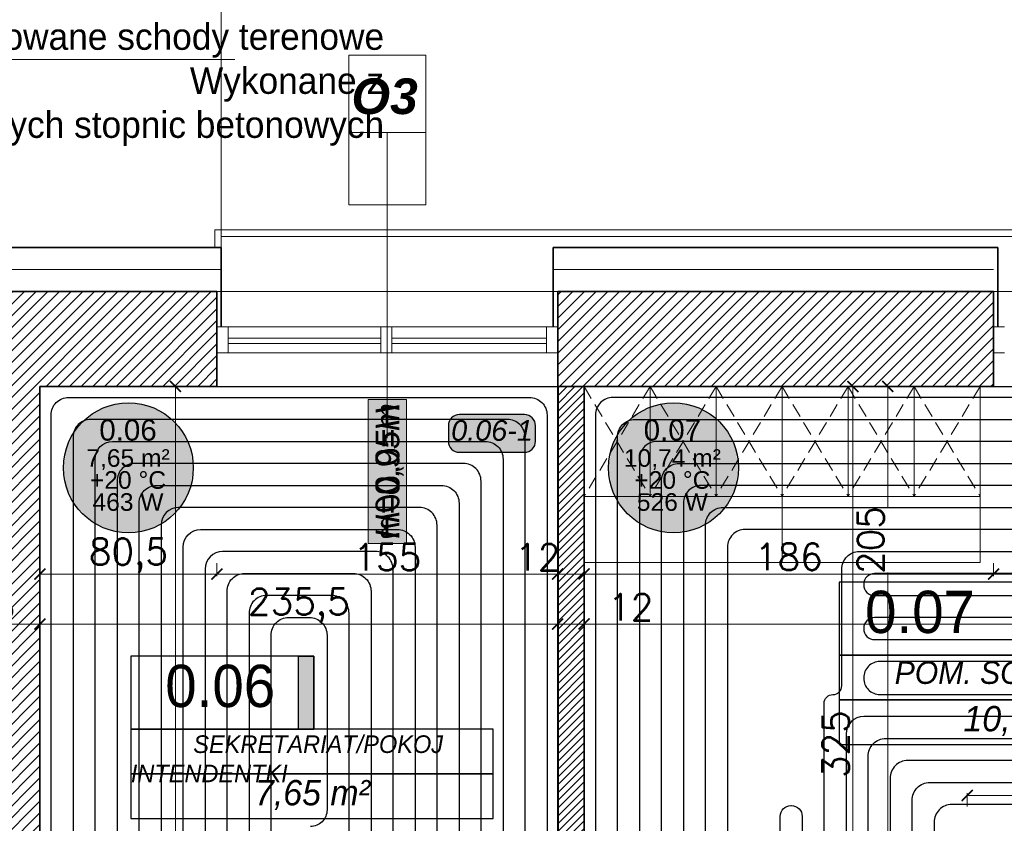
# Model space of a CAD drawing. Header units: millimetres. Extents: x -740 to 33545, y -26688 to 22494.
# Tile 181 of 256: x 11160 to 11608, y 11133 to 11498. Entities that reach past the tile are written whole.
import ezdxf
from ezdxf.enums import TextEntityAlignment as Align
from ezdxf.lldxf.tags import DXFTag

# ---------------------------------------------------------------- set-up
doc = ezdxf.new("R2010")
doc.units = ezdxf.units.MM
doc.header["$MEASUREMENT"] = 0
doc.linetypes.add('DASHED2', pattern=[9.525, 6.35, -3.175])
doc.layers.get('Defpoints').update_dxf_attribs({"color": 252})
for name, color, linetype, lineweight in [('A_istniejące ściany', 252, 'Continuous', 35), ('A_izolacja', 252, 'Continuous', 9), ('A_l.przerywana', 252, 'ICAD_ISO03W100', 9), ('A_linie widokowe', 252, 'Continuous', 18), ('A_opisy', 252, 'Continuous', 15), ('A_projektowane sciany', 252, 'Continuous', 35), ('A_wyposażenie', 252, 'Continuous', 9), ('l.wypełnien', 252, 'Continuous', 5), ('Nowe_820-G Rysunki Obrazki_Nr_pióra__1', 252, 'Continuous', 13), ('Nowe_820-G Rysunki Obrazki_Nr_pióra__23', 252, 'Continuous', 15), ('wymiarowanie', 252, 'Continuous', 9)]:
    doc.layers.add(name, color=color, linetype=linetype, lineweight=lineweight)
for name, color, linetype, lineweight, true_color in [('IS_Floors zone', 7, 'Continuous', 25, 0x008000), ('IS_Room (Automatic)', 7, 'Continuous', 25, 0x000000), ('IS_Strefa podłóg', 7, 'Continuous', 25, 0x008000), ('IS_Wężownica OChP', 7, 'Continuous', 25, 0x800080)]:
    doc.layers.add(name, color=color, linetype=linetype, lineweight=lineweight, true_color=true_color)
doc.layers.add('tabelki opis', color=252, linetype='Continuous')
doc.styles.add('Arial_____', font='arial.ttf')
doc.styles.add('Arial__I__', font='ariali.ttf')
doc.styles.add('ARIALL', font='GOTHIC.TTF', dxfattribs={"height": 40})
doc.styles.add('ROMANS', font='romans')
doc.styles.add('styl2', font='simplex.shx')
doc.linetypes.add('BATTING', pattern='A,0.00254,-2.54,[134,ltypeshp.shx,S=2.54,R=0,X=-2.54,Y=0],-5.08,[134,ltypeshp.shx,S=2.54,R=180,X=2.54,Y=0],-2.54', length=10.16254)
tags = doc.linetypes.add('ICAD_ISO03W100', pattern=[30, 12, -18]).pattern_tags.tags
tags[6:7] = [DXFTag(74, 4), DXFTag(75, 0), DXFTag(340, '0'), DXFTag(46, 1.0), DXFTag(50, 0.0), DXFTag(44, 0.0), DXFTag(45, 0.0)]
tags[4:5] = [DXFTag(74, 4), DXFTag(75, 0), DXFTag(340, '0'), DXFTag(46, 1.0), DXFTag(50, 0.0), DXFTag(44, 0.0), DXFTag(45, 0.0)]
doc.dimstyles.new('Skala 1-50', dxfattribs={"dimtxt": 12, "dimasz": 5, "dimexe": 1, "dimexo": 1, "dimgap": 1.5, "dimtad": 1, "dimdec": 1, "dimrnd": 0.5, "dimtxsty": 'styl2', "dimblk": 'ARCHTICK', "dimcen": 5, "dimadec": 0, "dimazin": 0, "dimtfac": 1, "dimtdec": 1, "dimtmove": 1, "dimatfit": 3, "dimldrblk": 'ARCHTICK', "dimfxl": 0, "dimlwd": -1, "dimlwe": -1, "dimarcsym": 0})

# ---------------------------------------------------------------- blocks, each defined once
blk = doc.blocks.new('_ArchTick')
at = {"color": 0, "linetype": 'ByBlock', "const_width": 0.15}
blk.add_lwpolyline([(-0.5, -0.5), (0.5, 0.5)], dxfattribs=at)
blk = doc.blocks.new('*D1207')
at = {"layer": 'Defpoints', "color": 0}
for p in [(11503.87, 11331.32), (11532.41, 11006.32), (11539.01, 11006.32)]:
    blk.add_point(p, dxfattribs=at)
at = {"layer": 'wymiarowanie', "color": 0}
for p, q in [((11534.01, 11331.32), (11540.01, 11331.32)), ((11539.01, 11331.32), (11539.01, 11006.32)), ((11534.01, 11006.32), (11540.01, 11006.32))]:
    blk.add_line(p, q, dxfattribs=at)
at = {"layer": 'wymiarowanie', "color": 0, "xscale": 5, "yscale": 5, "zscale": 5}
for p, rotation in [((11539.01, 11331.32), 90), ((11539.01, 11006.32), 270)]:
    blk.add_blockref('_ArchTick', p, dxfattribs=dict(at, rotation=rotation))
at = {"layer": 'wymiarowanie', "color": 0, "insert": (11531.21, 11168.82), "char_height": 12, "attachment_point": 5, "rotation": 90, "style": 'styl2'}
blk.add_mtext('325', dxfattribs=at)
blk = doc.blocks.new('*D1360')
at = {"layer": 'Defpoints', "color": 0}
for p in [(11169.43, 11227.61), (11404.81, 11227.61), (11404.81, 11223.37)]:
    blk.add_point(p, dxfattribs=at)
at = {"layer": 'wymiarowanie', "color": 0}
for p, q in [((11169.43, 11226.61), (11169.43, 11222.37)), ((11404.81, 11226.61), (11404.81, 11222.37)), ((11169.43, 11223.37), (11404.81, 11223.37))]:
    blk.add_line(p, q, dxfattribs=at)
at = {"layer": 'wymiarowanie', "color": 0, "xscale": 5, "yscale": 5, "zscale": 5, "rotation": 180}
blk.add_blockref('_ArchTick', (11169.43, 11223.37), dxfattribs=at)
at = {"layer": 'wymiarowanie', "color": 0, "xscale": 5, "yscale": 5, "zscale": 5}
blk.add_blockref('_ArchTick', (11404.81, 11223.37), dxfattribs=at)
at = {"layer": 'wymiarowanie', "color": 0, "insert": (11287.12, 11231.72), "char_height": 12, "attachment_point": 5, "style": 'styl2'}
blk.add_mtext('235,5', dxfattribs=at)
blk = doc.blocks.new('*D1361')
at = {"layer": 'Defpoints', "color": 0}
for p in [(11416.81, 11242.98), (11404.81, 11227.61), (11416.81, 11223.37)]:
    blk.add_point(p, dxfattribs=at)
at = {"layer": 'wymiarowanie', "color": 0}
for p, q in [((11404.81, 11226.61), (11404.81, 11222.37)), ((11416.81, 11228.37), (11416.81, 11222.37)), ((11404.81, 11223.37), (11416.81, 11223.37)), ((11416.81, 11223.37), (11447.27, 11223.37))]:
    blk.add_line(p, q, dxfattribs=at)
at = {"layer": 'wymiarowanie', "color": 0, "xscale": 5, "yscale": 5, "zscale": 5, "rotation": 180}
blk.add_blockref('_ArchTick', (11404.81, 11223.37), dxfattribs=at)
at = {"layer": 'wymiarowanie', "color": 0, "xscale": 5, "yscale": 5, "zscale": 5}
blk.add_blockref('_ArchTick', (11416.81, 11223.37), dxfattribs=at)
at = {"layer": 'wymiarowanie', "color": 0, "insert": (11438.01, 11231.02), "char_height": 12, "attachment_point": 5, "style": 'styl2'}
blk.add_mtext('12', dxfattribs=at)
blk = doc.blocks.new('*D1362')
at = {"layer": 'Defpoints', "color": 0}
for p in [(11416.81, 11242.98), (11839.15, 11235.02), (11839.15, 11223.37)]:
    blk.add_point(p, dxfattribs=at)
at = {"layer": 'wymiarowanie', "color": 0}
for p, q in [((11416.81, 11228.37), (11416.81, 11222.37)), ((11839.15, 11228.37), (11839.15, 11222.37)), ((11416.81, 11223.37), (11643.72, 11223.37)), ((11839.15, 11223.37), (11687.18, 11223.37))]:
    blk.add_line(p, q, dxfattribs=at)
at = {"layer": 'wymiarowanie', "color": 0, "xscale": 5, "yscale": 5, "zscale": 5, "rotation": 180}
blk.add_blockref('_ArchTick', (11416.81, 11223.37), dxfattribs=at)
at = {"layer": 'wymiarowanie', "color": 0, "xscale": 5, "yscale": 5, "zscale": 5}
blk.add_blockref('_ArchTick', (11839.15, 11223.37), dxfattribs=at)
at = {"layer": 'wymiarowanie', "color": 0, "insert": (11665.45, 11231.72), "char_height": 12, "attachment_point": 5, "style": 'styl2'}
blk.add_mtext('422,5', dxfattribs=at)
blk = doc.blocks.new('*D1416')
at = {"layer": 'Defpoints', "color": 0}
for p in [(11278.07, 11331.32), (11231, 11006.32), (11278.07, 11006.32)]:
    blk.add_point(p, dxfattribs=at)
at = {"layer": 'wymiarowanie', "color": 0}
for p, q in [((11236, 11331.32), (11230, 11331.32)), ((11231, 11331.32), (11231, 11126.58)), ((11231, 11006.32), (11231, 11097.16)), ((11236, 11006.32), (11230, 11006.32))]:
    blk.add_line(p, q, dxfattribs=at)
at = {"layer": 'wymiarowanie', "color": 0, "xscale": 5, "yscale": 5, "zscale": 5}
for p, rotation in [((11231, 11331.32), 90), ((11231, 11006.32), 270)]:
    blk.add_blockref('_ArchTick', p, dxfattribs=dict(at, rotation=rotation))
at = {"layer": 'wymiarowanie', "color": 0, "insert": (11223.2, 11111.87), "char_height": 12, "attachment_point": 5, "rotation": 90, "style": 'styl2'}
blk.add_mtext('325', dxfattribs=at)
blk = doc.blocks.new('*D1889')
at = {"layer": 'Defpoints', "color": 0}
for p in [(11755.87, 11508.86), (11251.87, 11399.5), (11755.87, 11399.5)]:
    blk.add_point(p, dxfattribs=at)
at = {"layer": 'wymiarowanie', "color": 0}
for p, q in [((11251.87, 11503.86), (11251.87, 11509.86)), ((11251.87, 11508.86), (11755.87, 11508.86)), ((11755.87, 11503.86), (11755.87, 11509.86))]:
    blk.add_line(p, q, dxfattribs=at)
at = {"layer": 'wymiarowanie', "color": 0, "xscale": 5, "yscale": 5, "zscale": 5, "rotation": 180}
blk.add_blockref('_ArchTick', (11251.87, 11508.86), dxfattribs=at)
at = {"layer": 'wymiarowanie', "color": 0, "xscale": 5, "yscale": 5, "zscale": 5}
blk.add_blockref('_ArchTick', (11755.87, 11508.86), dxfattribs=at)
at = {"layer": 'wymiarowanie', "color": 0, "insert": (11503.87, 11516.66), "char_height": 12, "attachment_point": 5, "style": 'styl2'}
blk.add_mtext('504', dxfattribs=at)
blk = doc.blocks.new('*D2082')
at = {"layer": 'Defpoints', "color": 0}
for p in [(11251.87, 11672.24), (11251.87, 11394.5), (11126.25, 11374.5)]:
    blk.add_point(p, dxfattribs=at)
at = {"layer": 'wymiarowanie', "color": 0}
for p, q in [((11126.25, 11667.24), (11126.25, 11673.24)), ((11126.25, 11672.24), (11251.87, 11672.24)), ((11251.87, 11667.24), (11251.87, 11673.24))]:
    blk.add_line(p, q, dxfattribs=at)
at = {"layer": 'wymiarowanie', "color": 0, "xscale": 5, "yscale": 5, "zscale": 5, "rotation": 180}
blk.add_blockref('_ArchTick', (11126.25, 11672.24), dxfattribs=at)
at = {"layer": 'wymiarowanie', "color": 0, "xscale": 5, "yscale": 5, "zscale": 5}
blk.add_blockref('_ArchTick', (11251.87, 11672.24), dxfattribs=at)
at = {"layer": 'wymiarowanie', "color": 0, "insert": (11189.06, 11680.59), "char_height": 12, "attachment_point": 5, "style": 'styl2'}
blk.add_mtext('125,5', dxfattribs=at)
blk = doc.blocks.new('*D2083')
at = {"layer": 'Defpoints', "color": 0}
for p in [(11402.81, 11672.24), (11251.87, 11394.5), (11402.81, 11394.5)]:
    blk.add_point(p, dxfattribs=at)
at = {"layer": 'wymiarowanie', "color": 0}
for p, q in [((11251.87, 11667.24), (11251.87, 11673.24)), ((11251.87, 11672.24), (11402.81, 11672.24)), ((11402.81, 11667.24), (11402.81, 11673.24))]:
    blk.add_line(p, q, dxfattribs=at)
at = {"layer": 'wymiarowanie', "color": 0, "xscale": 5, "yscale": 5, "zscale": 5, "rotation": 180}
blk.add_blockref('_ArchTick', (11251.87, 11672.24), dxfattribs=at)
at = {"layer": 'wymiarowanie', "color": 0, "xscale": 5, "yscale": 5, "zscale": 5}
blk.add_blockref('_ArchTick', (11402.81, 11672.24), dxfattribs=at)
at = {"layer": 'wymiarowanie', "color": 0, "insert": (11327.34, 11679.89), "char_height": 12, "attachment_point": 5, "style": 'styl2'}
blk.add_mtext('151', dxfattribs=at)
blk = doc.blocks.new('*D2084')
at = {"layer": 'Defpoints', "color": 0}
for p in [(11604.93, 11672.24), (11402.81, 11394.5), (11604.93, 11394.5)]:
    blk.add_point(p, dxfattribs=at)
at = {"layer": 'wymiarowanie', "color": 0}
for p, q in [((11402.81, 11667.24), (11402.81, 11673.24)), ((11402.81, 11672.24), (11604.93, 11672.24)), ((11604.93, 11667.24), (11604.93, 11673.24))]:
    blk.add_line(p, q, dxfattribs=at)
at = {"layer": 'wymiarowanie', "color": 0, "xscale": 5, "yscale": 5, "zscale": 5, "rotation": 180}
blk.add_blockref('_ArchTick', (11402.81, 11672.24), dxfattribs=at)
at = {"layer": 'wymiarowanie', "color": 0, "xscale": 5, "yscale": 5, "zscale": 5}
blk.add_blockref('_ArchTick', (11604.93, 11672.24), dxfattribs=at)
at = {"layer": 'wymiarowanie', "color": 0, "insert": (11503.87, 11680.04), "char_height": 12, "attachment_point": 5, "style": 'styl2'}
blk.add_mtext('202', dxfattribs=at)
blk = doc.blocks.new('*D2085')
at = {"layer": 'Defpoints', "color": 0}
for p in [(11755.87, 11672.24), (11604.93, 11394.5), (11755.87, 11394.5)]:
    blk.add_point(p, dxfattribs=at)
at = {"layer": 'wymiarowanie', "color": 0}
for p, q in [((11604.93, 11667.24), (11604.93, 11673.24)), ((11604.93, 11672.24), (11755.87, 11672.24)), ((11755.87, 11667.24), (11755.87, 11673.24))]:
    blk.add_line(p, q, dxfattribs=at)
at = {"layer": 'wymiarowanie', "color": 0, "xscale": 5, "yscale": 5, "zscale": 5, "rotation": 180}
blk.add_blockref('_ArchTick', (11604.93, 11672.24), dxfattribs=at)
at = {"layer": 'wymiarowanie', "color": 0, "xscale": 5, "yscale": 5, "zscale": 5}
blk.add_blockref('_ArchTick', (11755.87, 11672.24), dxfattribs=at)
at = {"layer": 'wymiarowanie', "color": 0, "insert": (11680.4, 11679.89), "char_height": 12, "attachment_point": 5, "style": 'styl2'}
blk.add_mtext('151', dxfattribs=at)
blk = doc.blocks.new('*D2666')
at = {"layer": 'Defpoints', "color": 0}
for p in [(11169.43, 11331.32), (11249.87, 11331.32), (11249.87, 11246.09)]:
    blk.add_point(p, dxfattribs=at)
at = {"layer": 'wymiarowanie', "color": 0}
for p, q in [((11169.43, 11251.09), (11169.43, 11245.09)), ((11249.87, 11251.09), (11249.87, 11245.09)), ((11169.43, 11246.09), (11249.87, 11246.09))]:
    blk.add_line(p, q, dxfattribs=at)
at = {"layer": 'wymiarowanie', "color": 0, "xscale": 5, "yscale": 5, "zscale": 5, "rotation": 180}
blk.add_blockref('_ArchTick', (11169.43, 11246.09), dxfattribs=at)
at = {"layer": 'wymiarowanie', "color": 0, "xscale": 5, "yscale": 5, "zscale": 5}
blk.add_blockref('_ArchTick', (11249.87, 11246.09), dxfattribs=at)
at = {"layer": 'wymiarowanie', "color": 0, "insert": (11209.65, 11254.44), "char_height": 12, "attachment_point": 5, "style": 'styl2'}
blk.add_mtext('80,5', dxfattribs=at)
blk = doc.blocks.new('*D2667')
at = {"layer": 'Defpoints', "color": 0}
for p in [(11249.87, 11331.32), (11404.81, 11264.82), (11404.81, 11246.09)]:
    blk.add_point(p, dxfattribs=at)
at = {"layer": 'wymiarowanie', "color": 0}
for p, q in [((11249.87, 11251.09), (11249.87, 11245.09)), ((11404.81, 11251.09), (11404.81, 11245.09)), ((11249.87, 11246.09), (11404.81, 11246.09))]:
    blk.add_line(p, q, dxfattribs=at)
at = {"layer": 'wymiarowanie', "color": 0, "xscale": 5, "yscale": 5, "zscale": 5, "rotation": 180}
blk.add_blockref('_ArchTick', (11249.87, 11246.09), dxfattribs=at)
at = {"layer": 'wymiarowanie', "color": 0, "xscale": 5, "yscale": 5, "zscale": 5}
blk.add_blockref('_ArchTick', (11404.81, 11246.09), dxfattribs=at)
at = {"layer": 'wymiarowanie', "color": 0, "insert": (11327.34, 11253.74), "char_height": 12, "attachment_point": 5, "style": 'styl2'}
blk.add_mtext('155', dxfattribs=at)
blk = doc.blocks.new('*D2668')
at = {"layer": 'Defpoints', "color": 0}
for p in [(11404.81, 11264.82), (11416.81, 11266.27), (11416.81, 11246.09)]:
    blk.add_point(p, dxfattribs=at)
at = {"layer": 'wymiarowanie', "color": 0}
for p, q in [((11404.81, 11251.09), (11404.81, 11245.09)), ((11416.81, 11251.09), (11416.81, 11245.09)), ((11404.81, 11246.09), (11416.81, 11246.09))]:
    blk.add_line(p, q, dxfattribs=at)
at = {"layer": 'wymiarowanie', "color": 0, "xscale": 5, "yscale": 5, "zscale": 5, "rotation": 180}
blk.add_blockref('_ArchTick', (11404.81, 11246.09), dxfattribs=at)
at = {"layer": 'wymiarowanie', "color": 0, "xscale": 5, "yscale": 5, "zscale": 5}
blk.add_blockref('_ArchTick', (11416.81, 11246.09), dxfattribs=at)
at = {"layer": 'wymiarowanie', "color": 0, "insert": (11395.77, 11253.74), "char_height": 12, "attachment_point": 5, "style": 'styl2'}
blk.add_mtext('12', dxfattribs=at)
blk = doc.blocks.new('*D2669')
at = {"layer": 'Defpoints', "color": 0}
for p in [(11602.93, 11331.32), (11416.81, 11266.27), (11602.93, 11246.09)]:
    blk.add_point(p, dxfattribs=at)
at = {"layer": 'wymiarowanie', "color": 0}
for p, q in [((11416.81, 11251.09), (11416.81, 11245.09)), ((11602.93, 11251.09), (11602.93, 11245.09)), ((11416.81, 11246.09), (11602.93, 11246.09))]:
    blk.add_line(p, q, dxfattribs=at)
at = {"layer": 'wymiarowanie', "color": 0, "xscale": 5, "yscale": 5, "zscale": 5, "rotation": 180}
blk.add_blockref('_ArchTick', (11416.81, 11246.09), dxfattribs=at)
at = {"layer": 'wymiarowanie', "color": 0, "xscale": 5, "yscale": 5, "zscale": 5}
blk.add_blockref('_ArchTick', (11602.93, 11246.09), dxfattribs=at)
at = {"layer": 'wymiarowanie', "color": 0, "insert": (11509.87, 11253.89), "char_height": 12, "attachment_point": 5, "style": 'styl2'}
blk.add_mtext('186', dxfattribs=at)
blk = doc.blocks.new('*D2670')
at = {"layer": 'Defpoints', "color": 0}
for p in [(11602.93, 11331.32), (11757.87, 11331.32), (11757.87, 11246.09)]:
    blk.add_point(p, dxfattribs=at)
at = {"layer": 'wymiarowanie', "color": 0}
for p, q in [((11602.93, 11251.09), (11602.93, 11245.09)), ((11757.87, 11251.09), (11757.87, 11245.09)), ((11602.93, 11246.09), (11757.87, 11246.09))]:
    blk.add_line(p, q, dxfattribs=at)
at = {"layer": 'wymiarowanie', "color": 0, "xscale": 5, "yscale": 5, "zscale": 5, "rotation": 180}
blk.add_blockref('_ArchTick', (11602.93, 11246.09), dxfattribs=at)
at = {"layer": 'wymiarowanie', "color": 0, "xscale": 5, "yscale": 5, "zscale": 5}
blk.add_blockref('_ArchTick', (11757.87, 11246.09), dxfattribs=at)
at = {"layer": 'wymiarowanie', "color": 0, "insert": (11680.4, 11253.74), "char_height": 12, "attachment_point": 5, "style": 'styl2'}
blk.add_mtext('155', dxfattribs=at)
blk = doc.blocks.new('*D2672')
at = {"layer": 'Defpoints', "color": 0}
for p in [(11590.93, 11145.5), (11839.15, 11128.69), (11590.93, 11126.32)]:
    blk.add_point(p, dxfattribs=at)
at = {"layer": 'wymiarowanie', "color": 0}
for p, q in [((11590.93, 11140.5), (11590.93, 11146.5)), ((11839.15, 11140.5), (11839.15, 11146.5)), ((11839.15, 11145.5), (11590.93, 11145.5))]:
    blk.add_line(p, q, dxfattribs=at)
at = {"layer": 'wymiarowanie', "color": 0, "xscale": 5, "yscale": 5, "zscale": 5, "rotation": 180}
blk.add_blockref('_ArchTick', (11590.93, 11145.5), dxfattribs=at)
at = {"layer": 'wymiarowanie', "color": 0, "xscale": 5, "yscale": 5, "zscale": 5}
blk.add_blockref('_ArchTick', (11839.15, 11145.5), dxfattribs=at)
at = {"layer": 'wymiarowanie', "color": 0, "insert": (11715.04, 11153.3), "char_height": 12, "attachment_point": 5, "style": 'styl2'}
blk.add_mtext('248', dxfattribs=at)
blk = doc.blocks.new('*D2690')
at = {"layer": 'Defpoints', "color": 0}
for p in [(11126.25, 11240.57), (11169.43, 11240.57), (11126.25, 11223.37)]:
    blk.add_point(p, dxfattribs=at)
at = {"layer": 'wymiarowanie', "color": 0}
for p, q in [((11126.25, 11228.37), (11126.25, 11222.37)), ((11169.43, 11228.37), (11169.43, 11222.37)), ((11169.43, 11223.37), (11126.25, 11223.37))]:
    blk.add_line(p, q, dxfattribs=at)
at = {"layer": 'wymiarowanie', "color": 0, "xscale": 5, "yscale": 5, "zscale": 5, "rotation": 180}
blk.add_blockref('_ArchTick', (11126.25, 11223.37), dxfattribs=at)
at = {"layer": 'wymiarowanie', "color": 0, "xscale": 5, "yscale": 5, "zscale": 5}
blk.add_blockref('_ArchTick', (11169.43, 11223.37), dxfattribs=at)
at = {"layer": 'wymiarowanie', "color": 0, "insert": (11147.84, 11231.17), "char_height": 12, "attachment_point": 5, "style": 'styl2'}
blk.add_mtext('43', dxfattribs=at)
blk = doc.blocks.new('*D2695')
at = {"layer": 'Defpoints', "color": 0}
for p in [(11554.87, 11331.32), (11566.81, 11331.32), (11590.93, 11126.32)]:
    blk.add_point(p, dxfattribs=at)
at = {"layer": 'wymiarowanie', "color": 0}
for p, q in [((11559.87, 11331.32), (11553.87, 11331.32)), ((11554.87, 11331.32), (11554.87, 11276.28)), ((11554.87, 11126.32), (11554.87, 11246.76)), ((11559.87, 11126.32), (11553.87, 11126.32))]:
    blk.add_line(p, q, dxfattribs=at)
at = {"layer": 'wymiarowanie', "color": 0, "xscale": 5, "yscale": 5, "zscale": 5}
for p, rotation in [((11554.87, 11331.32), 90), ((11554.87, 11126.32), 270)]:
    blk.add_blockref('_ArchTick', p, dxfattribs=dict(at, rotation=rotation))
at = {"layer": 'wymiarowanie', "color": 0, "insert": (11547.07, 11261.52), "char_height": 12, "attachment_point": 5, "rotation": 90, "style": 'styl2'}
blk.add_mtext('205', dxfattribs=at)

msp = doc.modelspace()

# ---------------------------------------------------------------- hatches: boundary and pattern name
at = {"layer": 'A_opisy', "ltscale": 0.3}
msp.add_hatch(color=256, dxfattribs=at).paths.add_polyline_path([(11318.57, 11325.44), (11318.57, 11259.98), (11336.1, 11259.98), (11336.1, 11325.44)])
msp.add_hatch(color=256, dxfattribs=at).paths.add_polyline_path([(11318.57, 11325.44), (11318.57, 11259.98), (11336.1, 11259.98), (11336.1, 11325.44)])
msp.add_hatch(color=256, dxfattribs=at).paths.add_polyline_path([(11318.57, 11325.44), (11318.57, 11259.98), (11336.1, 11259.98), (11336.1, 11325.44)])
msp.add_hatch(color=256, dxfattribs=at).paths.add_polyline_path([(11318.57, 11325.44), (11318.57, 11259.98), (11336.1, 11259.98), (11336.1, 11325.44)])
at = {"layer": 'IS_Floors zone', "lineweight": 50, "true_color": 0xffffff, "transparency": 33554687}
msp.add_hatch(color=7, dxfattribs=at).paths.add_polyline_path([(11360.1, 11301.42), (11389.72, 11301.42), (11392.22, 11302.09), (11394.05, 11303.92), (11394.72, 11306.42), (11394.72, 11313.5), (11394.05, 11316), (11392.22, 11317.83), (11389.72, 11318.5), (11360.1, 11318.5), (11357.6, 11317.83), (11355.77, 11316), (11355.1, 11313.5), (11355.1, 11306.42), (11355.77, 11303.92), (11357.6, 11302.09)])
at = {"layer": 'IS_Room (Automatic)', "lineweight": 50, "true_color": 0xffffff, "transparency": 33554687}
for points in [[(11239.16, 11294.35), (11237.71, 11303.47), (11233.52, 11311.7), (11226.99, 11318.23), (11218.76, 11322.43), (11209.64, 11323.87), (11200.52, 11322.43), (11192.29, 11318.23), (11185.76, 11311.7), (11181.57, 11303.47), (11180.12, 11294.35), (11181.57, 11285.23), (11185.76, 11277), (11192.29, 11270.47), (11200.52, 11266.28), (11209.64, 11264.83), (11218.76, 11266.28), (11226.99, 11270.47), (11233.52, 11277), (11237.71, 11285.23)], [(11486.99, 11294.35), (11485.54, 11303.48), (11481.35, 11311.71), (11474.81, 11318.24), (11466.58, 11322.44), (11457.45, 11323.88), (11448.33, 11322.44), (11440.09, 11318.24), (11433.56, 11311.71), (11429.37, 11303.48), (11427.92, 11294.35), (11429.37, 11285.23), (11433.56, 11276.99), (11440.09, 11270.46), (11448.33, 11266.27), (11457.45, 11264.82), (11466.58, 11266.27), (11474.81, 11270.46), (11481.35, 11276.99), (11485.54, 11285.23)]]:
    msp.add_hatch(color=7, dxfattribs=at).paths.add_polyline_path(points)
at = {"layer": 'l.wypełnien'}
h = msp.add_hatch(dxfattribs=at)
h.set_pattern_fill('ANSI31', color=256, scale=30, style=0)
h.paths.add_polyline_path([(11009.41, 10808.08), (11009.41, 10791.99), (11103.57, 10791.99), (11103.57, 10816.54), (11178.57, 10816.54), (11178.57, 10791.99), (11191.45, 10791.99), (11191.45, 10834.32), (11169.43, 10834.32), (11169.43, 11134.32), (11169.43, 11331.32), (11249.87, 11331.32), (11249.87, 11346.56), (11249.87, 11358.41), (11249.87, 11374.5), (11169.43, 11374.5), (11126.25, 11374.5), (11126.25, 11134.32), (11126.25, 10834.32), (11009.41, 10834.32), (11009.41, 10819.93)])
h.paths.add_polyline_path([(11404.81, 11374.5), (11404.81, 11331.32), (11602.93, 11331.32), (11602.93, 11374.5)])
h.paths.add_polyline_path([(10316.23, 10791.99), (10406.43, 10791.99), (10425.43, 10791.99), (10444.43, 10791.99), (10463.43, 10791.99), (10488.71, 10791.99), (10488.71, 10808.08), (10488.71, 10819.93), (10488.71, 10834.32), (10316.23, 10834.32)])
h.paths.add_polyline_path([(10717.86, 10791.99), (10854.47, 10791.99), (10854.47, 10834.32), (10717.86, 10834.32)])
h.paths.add_polyline_path([(10643.65, 10834.32), (10643.65, 10819.93), (10643.65, 10808.08), (10643.65, 10791.99), (10717.86, 10791.99), (10717.86, 10834.32)])
h.paths.add_polyline_path([(11757.87, 11374.5), (11757.87, 11331.32), (11799.42, 11331.32), (11799.42, 11374.5)])
h.paths.add_polyline_path([(10280.43, 10834.32), (10280.43, 10791.99), (10316.23, 10791.99), (10316.23, 10834.32)])
h = msp.add_hatch(dxfattribs=at)
h.set_pattern_fill('ANSI31', color=256, scale=20, style=0)
h.paths.add_polyline_path([(11528.81, 11006.32), (11528.81, 10994.32), (11590.93, 10994.32), (11590.93, 10984.32), (11602.93, 10984.32), (11602.93, 10994.32), (11616.93, 10994.32), (11616.93, 11006.32), (11602.93, 11006.32), (11602.93, 11114.32), (11839.15, 11114.32), (11839.15, 11126.32), (11590.93, 11126.32), (11590.93, 11006.32)])
h.paths.add_polyline_path([(11391.26, 10994.32), (11391.26, 11006.32), (11404.81, 11006.32), (11404.81, 11331.32), (11416.81, 11331.32), (11416.81, 11006.32), (11426.81, 11006.32), (11426.81, 10994.32)])
h.paths.add_polyline_path([(11708.93, 10994.32), (11708.93, 11006.32), (11839.15, 11006.32), (11839.15, 10994.32), (11734.93, 10994.32), (11734.93, 10984.32), (11722.93, 10984.32), (11722.93, 10994.32)])
h.paths.add_polyline_path([(11289.26, 10994.32), (11289.26, 11006.32), (11169.43, 11006.32), (11169.43, 10994.32)])
h.paths.add_polyline_path([(11734.93, 10834.32), (11734.93, 10892.32), (11722.93, 10892.32), (11722.93, 10834.32)])
h.paths.add_polyline_path([(11602.93, 10834.32), (11602.93, 10882.32), (11590.93, 10882.32), (11590.93, 10834.32)])
at = {"layer": 'tabelki opis'}
msp.add_hatch(color=256, dxfattribs=at).paths.add_polyline_path([(11293.9, 11175.55), (11293.9, 11208.81), (11286.94, 11208.81), (11286.94, 11175.55)])

# ---------------------------------------------------------------- linework, layer by layer
at = {"layer": 'A_istniejące ściany'}
for points in [[(11169.43, 11374.5), (11126.25, 11374.5)], [(11249.87, 11374.5), (11169.43, 11374.5)], [(11249.87, 11331.32), (11249.87, 11374.5)], [(11249.87, 11358.41), (11249.87, 11374.5)], [(11602.93, 11374.5), (11404.81, 11374.5)], [(11404.81, 11374.5), (11404.81, 11331.32)], [(11404.81, 11358.41), (11404.81, 11374.5)], [(11602.93, 11331.32), (11602.93, 11374.5)], [(11602.93, 11358.41), (11602.93, 11374.5)], [(11249.87, 11358.41), (11249.87, 11346.56)], [(11404.81, 11346.56), (11404.81, 11358.41)], [(11602.93, 11358.41), (11602.93, 11346.56)], [(11249.87, 11331.32), (11249.87, 11346.56)], [(11404.81, 11331.32), (11404.81, 11346.56)], [(11602.93, 11331.32), (11602.93, 11346.56)], [(11169.43, 11331.32), (11249.87, 11331.32)], [(11169.43, 11331.32), (11169.43, 11134.32)], [(11249.87, 11331.32), (11169.43, 11331.32)], [(11169.43, 11134.32), (11169.43, 11331.32)], [(11602.93, 11331.32), (11404.81, 11331.32)], [(11169.43, 10834.32), (11169.43, 11134.32)], [(11169.43, 11134.32), (11169.43, 10834.32)]]:
    msp.add_lwpolyline(points, dxfattribs=at)
at = {"layer": 'A_izolacja', "lineweight": 35}
for p, q in [((11251.87, 11358.41), (11251.87, 11394.5)), ((11402.81, 11358.41), (11402.81, 11394.5)), ((11604.93, 11358.41), (11604.93, 11394.5))]:
    msp.add_line(p, q, dxfattribs=at)
for points in [[(11251.87, 11394.5), (11106.25, 11394.5), (11106.25, 11134.32)], [(11604.93, 11394.5), (11402.81, 11394.5)]]:
    msp.add_lwpolyline(points, dxfattribs=at)
at = {"layer": 'A_izolacja', "linetype": 'BATTING', "ltscale": 0.1}
for points in [[(11251.87, 11384.5), (11116.25, 11384.5), (11116.25, 11134.32)], [(11602.93, 11384.5), (11402.81, 11384.5)]]:
    msp.add_lwpolyline(points, dxfattribs=at)
at = {"layer": 'A_l.przerywana', "ltscale": 0.3}
for points in [[(11251.87, 11394.5), (11251.87, 11399.5), (11755.87, 11399.5), (11755.87, 11394.5)], [(11249.87, 11374.5), (11404.81, 11374.5)], [(11602.93, 11374.5), (11757.87, 11374.5)], [(11404.81, 11331.32), (11249.87, 11331.32)], [(11757.87, 11331.32), (11602.93, 11331.32)]]:
    msp.add_lwpolyline(points, dxfattribs=at)
at = {"layer": 'A_linie widokowe', "ltscale": 0.3}
msp.add_lwpolyline([(11248.87, 11394.5), (11248.87, 11402.5), (11758.87, 11402.5), (11758.87, 11394.5)], dxfattribs=at)
at = {"layer": 'A_opisy'}
msp.add_line((11327.34, 11441.23), (11327.34, 11307.76), dxfattribs=at)
at = {"layer": 'A_opisy', "ltscale": 0.3}
for points in [[(11344.86, 11481.77), (11344.86, 11446.71), (11309.81, 11446.71), (11309.81, 11481.77)], [(11309.81, 11446.71), (11309.81, 11413.84), (11327.34, 11413.84), (11327.34, 11446.71)], [(11327.34, 11446.71), (11327.34, 11413.84), (11344.86, 11413.84), (11344.86, 11446.71)], [(11318.57, 11325.44), (11318.57, 11259.98), (11336.1, 11259.98), (11336.1, 11325.44)], [(11318.57, 11325.44), (11318.57, 11259.98), (11336.1, 11259.98), (11336.1, 11325.44)], [(11318.57, 11325.44), (11318.57, 11259.98), (11336.1, 11259.98), (11336.1, 11325.44)], [(11318.57, 11325.44), (11318.57, 11259.98), (11336.1, 11259.98), (11336.1, 11325.44)]]:
    msp.add_lwpolyline(points, close=True, dxfattribs=at)
at = {"layer": 'A_projektowane sciany'}
for p, q in [((11404.81, 11331.32), (11404.81, 11006.32)), ((11416.81, 11331.32), (11416.81, 11006.32))]:
    msp.add_line(p, q, dxfattribs=at)
at = {"layer": 'A_wyposażenie'}
for p, q in [((11506.81, 11331.32), (11416.81, 11331.32)), ((11416.81, 11331.32), (11416.81, 11251.32)), ((11446.81, 11331.32), (11446.81, 11281.32)), ((11476.81, 11331.32), (11476.81, 11281.32)), ((11506.81, 11331.32), (11506.81, 11251.32)), ((11506.81, 11331.32), (11506.81, 11251.32)), ((11536.81, 11331.32), (11536.81, 11281.32)), ((11566.81, 11331.32), (11566.81, 11281.32)), ((11596.81, 11331.32), (11596.81, 11251.32)), ((11506.81, 11281.32), (11416.81, 11281.32)), ((11596.81, 11281.32), (11506.81, 11281.32)), ((11506.81, 11251.32), (11416.81, 11251.32)), ((11596.81, 11251.32), (11506.81, 11251.32))]:
    msp.add_line(p, q, dxfattribs=at)
at = {"layer": 'A_wyposażenie', "linetype": 'DASHED2'}
for p, q in [((11416.81, 11331.32), (11446.81, 11281.32)), ((11446.81, 11331.32), (11416.81, 11281.32)), ((11446.81, 11331.32), (11476.81, 11281.32)), ((11476.81, 11331.32), (11446.81, 11281.32)), ((11476.81, 11331.32), (11506.81, 11281.32)), ((11506.81, 11331.32), (11476.81, 11281.32)), ((11506.81, 11331.32), (11536.81, 11281.32)), ((11536.81, 11331.32), (11506.81, 11281.32)), ((11536.81, 11331.32), (11566.81, 11281.32)), ((11566.81, 11331.32), (11536.81, 11281.32)), ((11566.81, 11331.32), (11596.81, 11281.32)), ((11596.81, 11331.32), (11566.81, 11281.32))]:
    msp.add_line(p, q, dxfattribs=at)
at = {"layer": 'IS_Floors zone'}
msp.add_lwpolyline([(11360.1, 11301.42), (11389.72, 11301.42, 0.414214), (11394.72, 11306.42), (11394.72, 11313.5, 0.414214), (11389.72, 11318.5), (11360.1, 11318.5, 0.414214), (11355.1, 11313.5), (11355.1, 11306.42, 0.414214)], format="xyb", close=True, dxfattribs=at)
at = {"layer": 'IS_Room (Automatic)'}
for centre, radius in [((11209.64, 11294.35), 29.52), ((11457.45, 11294.35), 29.53)]:
    msp.add_circle(centre, radius, dxfattribs=at)
at = {"layer": 'IS_Strefa podłóg', "extrusion": (0, 0, -1)}
msp.add_lwpolyline([(-11404.95, 11006.35), (-11169.47, 11006.35), (-11169.47, 11331.32), (-11404.95, 11331.32)], close=True, dxfattribs=at)
at = {"layer": 'IS_Strefa podłóg', "extrusion": (0, -5.70692e-60, -1)}
msp.add_lwpolyline([(-11590.95, 11006.35), (-11416.95, 11006.35), (-11416.95, 11331.32), (-11839.15, 11331.32), (-11839.15, 11126.35), (-11590.95, 11126.35)], close=True, dxfattribs=at)
at = {"layer": 'IS_Wężownica OChP', "color": 132, "true_color": 0x00c8c8, "transparency": 33554687}
for points in [[(11174.47, 11019.35), (11174.47, 11318.32, -0.414214), (11182.47, 11326.32), (11391.95, 11326.32, -0.414214), (11399.95, 11318.32), (11399.95, 11039.35, -0.414214)], [(11389.95, 11049.35), (11389.95, 11308.32, 0.414214), (11381.95, 11316.32), (11192.47, 11316.32, 0.414214), (11184.47, 11308.32), (11184.47, 11029.35, 0.414214)], [(11194.47, 11039.35), (11194.47, 11298.32, -0.414213), (11202.47, 11306.32), (11371.95, 11306.32, -0.414214), (11379.95, 11298.32), (11379.95, 11059.35, -0.414214)], [(11369.95, 11069.35), (11369.95, 11288.32, 0.414214), (11361.95, 11296.32), (11212.47, 11296.32, 0.414214), (11204.47, 11288.32), (11204.47, 11049.35, 0.414214)], [(11214.47, 11059.35), (11214.47, 11278.32, -0.414214), (11222.47, 11286.32), (11351.95, 11286.32, -0.414214), (11359.95, 11278.32), (11359.95, 11079.35, -0.414214)], [(11349.95, 11089.35), (11349.95, 11268.32, 0.414214), (11341.95, 11276.32), (11232.47, 11276.32, 0.414213), (11224.47, 11268.32), (11224.47, 11069.35, 0.414214)], [(11234.47, 11079.35), (11234.47, 11258.32, -0.414213), (11242.47, 11266.32), (11331.95, 11266.32, -0.414214), (11339.95, 11258.32), (11339.95, 11099.35, -0.414214)], [(11329.95, 11109.35), (11329.95, 11248.32, 0.414214), (11321.95, 11256.32), (11252.47, 11256.32, 0.414213), (11244.47, 11248.32), (11244.47, 11089.35, 0.414214)], [(11254.47, 11099.35), (11254.47, 11238.32, -0.414214), (11262.47, 11246.32), (11311.95, 11246.32, -0.414214), (11319.95, 11238.32), (11319.95, 11119.35, -0.414214)], [(11309.95, 11129.35), (11309.95, 11228.32, 0.414214), (11301.95, 11236.32), (11272.47, 11236.32, 0.414214), (11264.47, 11228.32), (11264.47, 11109.35, 0.414213)], [(11274.47, 11119.35), (11274.47, 11218.32, -0.414214), (11282.47, 11226.32), (11291.95, 11226.32, -0.414214), (11299.95, 11218.32), (11299.95, 11138.93, -0.414214), (11292.36, 11131.35)]]:
    msp.add_lwpolyline(points, format="xyb", dxfattribs=at)
at = {"layer": 'IS_Wężownica OChP', "color": 9, "true_color": 0xc8c8c8, "transparency": 33554687, "extrusion": (0, 0, -1)}
for points in [[(-11826.15, 11326.32), (-11429.95, 11326.32, -0.414214), (-11421.95, 11318.32), (-11421.95, 11019.35, -0.414214), (-11429.95, 11011.35), (-11453.42, 11011.35, -0.414214), (-11461.42, 11019.35), (-11461.42, 11023.35, 0.414214), (-11469.42, 11031.35), (-11557.95, 11031.35, -0.414214), (-11565.95, 11039.35), (-11565.95, 11143.35, 0.414214), (-11573.95, 11151.35), (-11806.15, 11151.35, -0.414214)], [(-11796.15, 11161.35), (-11563.95, 11161.35, -0.414214), (-11555.95, 11153.35), (-11555.95, 11049.35, 0.414214), (-11547.95, 11041.35), (-11459.74, 11041.35, -0.406493), (-11451.74, 11033.56), (-11451.62, 11029.14, 0.406493), (-11443.63, 11021.35), (-11439.95, 11021.35, 0.414214), (-11431.95, 11029.35), (-11431.95, 11308.32, 0.414214), (-11439.95, 11316.32), (-11816.15, 11316.32, 0.414214)], [(-11806.15, 11306.32), (-11449.95, 11306.32, -0.414214), (-11441.95, 11298.32), (-11441.95, 11059.35, -0.414214), (-11449.95, 11051.35), (-11537.95, 11051.35, -0.414214), (-11545.95, 11059.35), (-11545.95, 11163.35, 0.414214), (-11553.95, 11171.35), (-11786.15, 11171.35, -0.414214)], [(-11776.15, 11181.35), (-11543.95, 11181.35, -0.414213), (-11535.95, 11173.35), (-11535.95, 11069.35, 0.414213), (-11527.95, 11061.35), (-11459.95, 11061.35, 0.414214), (-11451.95, 11069.35), (-11451.95, 11288.32, 0.414214), (-11459.95, 11296.32), (-11796.15, 11296.32, 0.414214)], [(-11786.15, 11286.32), (-11469.95, 11286.32, -0.414214), (-11461.95, 11278.32), (-11461.95, 11079.35, -0.414214), (-11469.95, 11071.35), (-11517.95, 11071.35, -0.414214), (-11525.95, 11079.35), (-11525.95, 11187.43, 0.414214), (-11529.87, 11191.35), (-11530.03, 11191.35, -0.414214), (-11533.94, 11195.27), (-11533.94, 11248.32, 0.414214), (-11541.94, 11256.32), (-11759.25, 11256.32, 0.414212)], [(-11766.15, 11266.32), (-11489.95, 11266.32, -0.414214), (-11481.95, 11258.32), (-11481.95, 11099.35, -0.414214), (-11489.95, 11091.35), (-11497.95, 11091.35, -0.414213), (-11505.95, 11099.35), (-11505.95, 11135.99, 0.414213), (-11510.85, 11140.89), (-11511.05, 11140.89, 0.414214), (-11515.95, 11135.99), (-11515.95, 11089.35, 0.414214), (-11507.95, 11081.35), (-11479.95, 11081.35, 0.414214), (-11471.95, 11089.35), (-11471.95, 11268.32, 0.414214), (-11479.95, 11276.32), (-11776.15, 11276.32, 0.414214)], [(-11759.25, 11246.32), (-11548.84, 11246.32, -0.414214), (-11543.94, 11241.42), (-11543.94, 11241.22, -0.414214), (-11548.84, 11236.32), (-11759.25, 11236.32, 0.414214)], [(-11759.25, 11226.32), (-11548.84, 11226.32, -0.414214), (-11543.94, 11221.42), (-11543.94, 11221.22, -0.414214), (-11548.84, 11216.32), (-11759.25, 11216.32, 0.414214)], [(-11759.25, 11206.32), (-11551.28, 11206.32, -0.414214), (-11543.94, 11198.98), (-11543.94, 11198.68, -0.414214), (-11551.28, 11191.35), (-11766.15, 11191.35, -0.414213)], [(-11816.15, 11141.35), (-11583.95, 11141.35, -0.414214), (-11575.95, 11133.35), (-11575.95, 11029.35, 0.414214), (-11567.95, 11021.35), (-11475.09, 11021.35, -0.414214), (-11471.42, 11017.67), (-11471.42, 11013.85)]]:
    msp.add_lwpolyline(points, format="xyb", dxfattribs=at)
at = {"layer": 'Nowe_820-G Rysunki Obrazki_Nr_pióra__1', "linetype": 'Continuous', "lineweight": 13}
for points in [[(11254.95, 11358.41), (11324.37, 11358.41)], [(11329.45, 11358.41), (11399.73, 11358.41)], [(11324.37, 11346.56), (11254.95, 11346.56)], [(11399.73, 11346.56), (11329.45, 11346.56)]]:
    msp.add_lwpolyline(points, dxfattribs=at)
at = {"layer": 'Nowe_820-G Rysunki Obrazki_Nr_pióra__23', "linetype": 'Continuous', "lineweight": 15}
for points in [[(11254.95, 11358.41), (11249.87, 11358.41)], [(11254.95, 11346.56), (11254.95, 11358.41)], [(11329.45, 11358.41), (11324.37, 11358.41)], [(11324.37, 11358.41), (11324.37, 11346.56)], [(11329.45, 11346.56), (11329.45, 11358.41)], [(11404.81, 11358.41), (11399.73, 11358.41)], [(11399.73, 11358.41), (11399.73, 11346.56)], [(11608.01, 11358.41), (11602.93, 11358.41)], [(11324.37, 11353.33), (11254.95, 11353.33)], [(11254.95, 11353.33), (11254.95, 11350.79)], [(11324.37, 11350.79), (11324.37, 11353.33)], [(11399.73, 11353.33), (11329.45, 11353.33)], [(11329.45, 11353.33), (11329.45, 11350.79)], [(11399.73, 11350.79), (11399.73, 11353.33)], [(11254.95, 11350.79), (11324.37, 11350.79)], [(11329.45, 11350.79), (11399.73, 11350.79)], [(11249.87, 11346.56), (11254.95, 11346.56)], [(11324.37, 11346.56), (11329.45, 11346.56)], [(11399.73, 11346.56), (11404.81, 11346.56)], [(11602.93, 11346.56), (11608.01, 11346.56)], [(11404.81, 11331.32), (11602.93, 11331.32)]]:
    msp.add_lwpolyline(points, dxfattribs=at)
at = {"layer": 'tabelki opis'}
for points in [[(11615.98, 11242.44), (11532.82, 11242.44), (11532.82, 11209.18), (11615.98, 11209.18), (11615.98, 11242.44)], [(11293.9, 11208.81), (11210.74, 11208.81), (11210.74, 11175.55), (11293.9, 11175.55), (11293.9, 11208.81)], [(11532.82, 11188.9), (11697.55, 11188.9), (11697.55, 11209.18), (11532.82, 11209.18), (11532.82, 11188.9)], [(11532.82, 11168.63), (11697.55, 11168.63), (11697.55, 11188.9), (11532.82, 11188.9), (11532.82, 11168.63)], [(11210.74, 11155.27), (11375.47, 11155.27), (11375.47, 11175.55), (11210.74, 11175.55), (11210.74, 11155.27)], [(11210.74, 11135), (11375.47, 11135), (11375.47, 11155.27), (11210.74, 11155.27), (11210.74, 11135)]]:
    msp.add_lwpolyline(points, dxfattribs=at)
msp.add_lwpolyline([(11293.9, 11175.55), (11286.94, 11175.55), (11286.94, 11208.81), (11293.9, 11208.81)], close=True, dxfattribs=at)
at = {"layer": 'wymiarowanie', "linetype": 'ICAD_ISO03W100', "ltscale": 0.2}
msp.add_line((11251.87, 11667.24), (11251.87, 11394.5), dxfattribs=at)
at = {"layer": 'wymiarowanie'}
msp.add_line((10994.43, 11479.92), (11258.09, 11479.92), dxfattribs=at)

# ---------------------------------------------------------------- texts
at = {"layer": 'A_opisy', "ltscale": 0.3, "insert": (11341.2, 11454.85), "char_height": 16.2, "width": 109.7533, "attachment_point": 9, "style": 'ARIALL'}
msp.add_mtext('{\\fArial|b1|i1|c238|p34;O3}', dxfattribs=at)
at = {"layer": 'A_opisy', "ltscale": 0.3, "insert": (11322.02, 11262.1), "char_height": 10.8, "width": 109.7533, "attachment_point": 1, "rotation": 90, "style": 'ARIALL'}
msp.add_mtext('{\\fArial|b0|i1|c238|p34;H=0,95m}', dxfattribs=at)
at = {"layer": 'A_opisy', "ltscale": 0.3, "extrusion": (0, 0, -1), "insert": (11322.02, 11323.32), "char_height": 10.8, "width": 109.7533, "attachment_point": 1, "text_direction": (0, -1, 0), "style": 'ARIALL'}
msp.add_mtext('{\\fArial|b0|i1|c238|p34;H=0,00m}', dxfattribs=at)
at = {"layer": 'IS_Floors zone', "style": 'Arial__I__'}
msp.add_text('0.06-1', height=9.375, dxfattribs=at).set_placement((11374.95, 11311.32), align=Align.MIDDLE_CENTER)
at = {"layer": 'IS_Room (Automatic)', "style": 'Arial_____'}
for s, p in [('0.06', (11209.47, 11303.82)), ('0.07', (11456.95, 11303.82))]:
    msp.add_text(s, height=9.6, dxfattribs=at).set_placement(p, align=Align.BOTTOM_CENTER)
for s, p in [('7,65 m²', (11209.47, 11298.82)), ('10,74 m²', (11456.95, 11298.82)), ('+20 °C', (11209.47, 11288.82)), ('+20 °C', (11456.95, 11288.82)), ('463 W', (11209.47, 11278.82)), ('526 W', (11456.95, 11278.82))]:
    msp.add_text(s, height=8, dxfattribs=at).set_placement(p, align=Align.MIDDLE_CENTER)
at = {"layer": 'tabelki opis', "attachment_point": 1}
for s, insert, char_height, width in [('{\\fCentury Gothic|b0|i0|c238|p34;0.07}', (11544.55, 11238.49), 19.2, 56.7), ('{\\fCentury Gothic|b0|i0|c238|p34;0.06}', (11226.4, 11204.86), 19.2, 56.7), ('\\pi25.20320;{\\fCentury Gothic|b0|i1|c238|p34;POM. SOCJALNE}', (11532.82, 11206.41), 10.24, 164.736), ('{\\fCentury Gothic|b0|i1|c238|p34;10,74 m²}', (11589.28, 11186.14), 11.52, 68.7387), ('\\pi28.26400;{\\fCentury Gothic|b0|i1|c238|p34;SEKRETARIAT/POKOJ }\\pi28.40000;{\\fCentury Gothic|b0|i1|c238|p34;INTENDENTKI}', (11210.74, 11172.79), 8, 164.736), ('{\\fCentury Gothic|b0|i1|c238|p34;7,65 m²}', (11267.2, 11152.51), 11.52, 68.7387)]:
    msp.add_mtext(s, dxfattribs=dict(at, insert=insert, char_height=char_height, width=width))
at = {"layer": 'wymiarowanie', "linetype": 'Continuous', "insert": (11325.9, 11496.27), "char_height": 12, "width": 327.6277, "attachment_point": 3, "style": 'ROMANS'}
msp.add_mtext('{\\fCentury Gothic|b0|i0|c238|p0;Projektowane schody terenowe}\\P{\\fCentury Gothic|b0|i0|c238|p0;Wykonane z}\\P{\\fCentury Gothic|b0|i0|c238|p0;prefabrykownych stopnic betonowych}\\P{\\fCentury Gothic|b0|i0|c238|p0;}\\P{\\fCentury Gothic|b0|i0|c238|p0; }', dxfattribs=at)
at = {"layer": 'wymiarowanie', "char_height": 15, "width": 167.4466, "attachment_point": 1}
for insert in [(10139.54, 11483.35), (10152.54, 11343.35), (10152.54, 11203.35)]:
    msp.add_mtext('\\pi70.78580;{\\fCentury Gothic|b0|i0|c238|p0;6%}', dxfattribs=dict(at, insert=insert))

# ---------------------------------------------------------------- dimensions: what is measured, and where the dimension line sits
at = {"layer": 'wymiarowanie'}
for base, p1, p2, picture, middle in [((11251.87, 11672.24), (11126.25, 11374.5), (11251.87, 11394.5), '*D2082', (11189.06, 11680.59)), ((11402.81, 11672.24), (11251.87, 11394.5), (11402.81, 11394.5), '*D2083', (11327.34, 11679.89)), ((11604.93, 11672.24), (11402.81, 11394.5), (11604.93, 11394.5), '*D2084', (11503.87, 11680.04)), ((11755.87, 11672.24), (11604.93, 11394.5), (11755.87, 11394.5), '*D2085', (11680.4, 11679.89)), ((11755.87, 11508.86), (11251.87, 11399.5), (11755.87, 11399.5), '*D1889', (11503.87, 11516.66)), ((11249.87, 11246.09), (11169.43, 11331.32), (11249.87, 11331.32), '*D2666', (11209.65, 11254.44)), ((11404.81, 11246.09), (11249.87, 11331.32), (11404.81, 11264.82), '*D2667', (11327.34, 11253.74)), ((11602.93, 11246.09), (11416.81, 11266.27), (11602.93, 11331.32), '*D2669', (11509.87, 11253.89)), ((11757.87, 11246.09), (11602.93, 11331.32), (11757.87, 11331.32), '*D2670', (11680.4, 11253.74)), ((11126.25, 11223.37), (11169.43, 11240.57), (11126.25, 11240.57), '*D2690', (11147.84, 11231.17)), ((11404.81, 11223.37), (11169.43, 11227.61), (11404.81, 11227.61), '*D1360', (11287.12, 11231.72)), ((11590.93, 11145.5), (11839.15, 11128.69), (11590.93, 11126.32), '*D2672', (11715.04, 11153.3))]:
    dim = msp.add_linear_dim(base=base, p1=p1, p2=p2, dimstyle='Skala 1-50', dxfattribs=at)
    dim.commit()
    dim.dimension.update_dxf_attribs({"geometry": picture, "text_midpoint": middle})
for base, p1, p2, picture, middle in [((11231, 11006.32), (11278.07, 11331.32), (11278.07, 11006.32), '*D1416', (11231, 11111.87)), ((11554.87, 11331.32), (11590.93, 11126.32), (11566.81, 11331.32), '*D2695', (11554.87, 11261.52))]:
    dim = msp.add_linear_dim(base=base, p1=p1, p2=p2, angle=90, dimstyle='Skala 1-50', dxfattribs=at)
    dim.commit()
    dim.dimension.update_dxf_attribs({"geometry": picture, "text_midpoint": middle, "dimtype": 160})
dim = msp.add_linear_dim(base=(11539.01, 11006.32), p1=(11503.87, 11331.32), p2=(11532.41, 11006.32), angle=90, dimstyle='Skala 1-50', dxfattribs=at)
dim.commit()
dim.dimension.update_dxf_attribs({"geometry": '*D1207', "text_midpoint": (11531.21, 11168.82)})
for base, p1, p2, picture, middle in [((11416.81, 11246.09), (11404.81, 11264.82), (11416.81, 11266.27), '*D2668', (11395.77, 11246.09)), ((11416.81, 11223.37), (11404.81, 11227.61), (11416.81, 11242.98), '*D1361', (11438.01, 11223.37)), ((11839.15, 11223.37), (11416.81, 11242.98), (11839.15, 11235.02), '*D1362', (11665.45, 11223.37))]:
    dim = msp.add_linear_dim(base=base, p1=p1, p2=p2, dimstyle='Skala 1-50', dxfattribs=at)
    dim.commit()
    dim.dimension.update_dxf_attribs({"geometry": picture, "text_midpoint": middle, "dimtype": 160})

doc.saveas('drawing.dxf')
